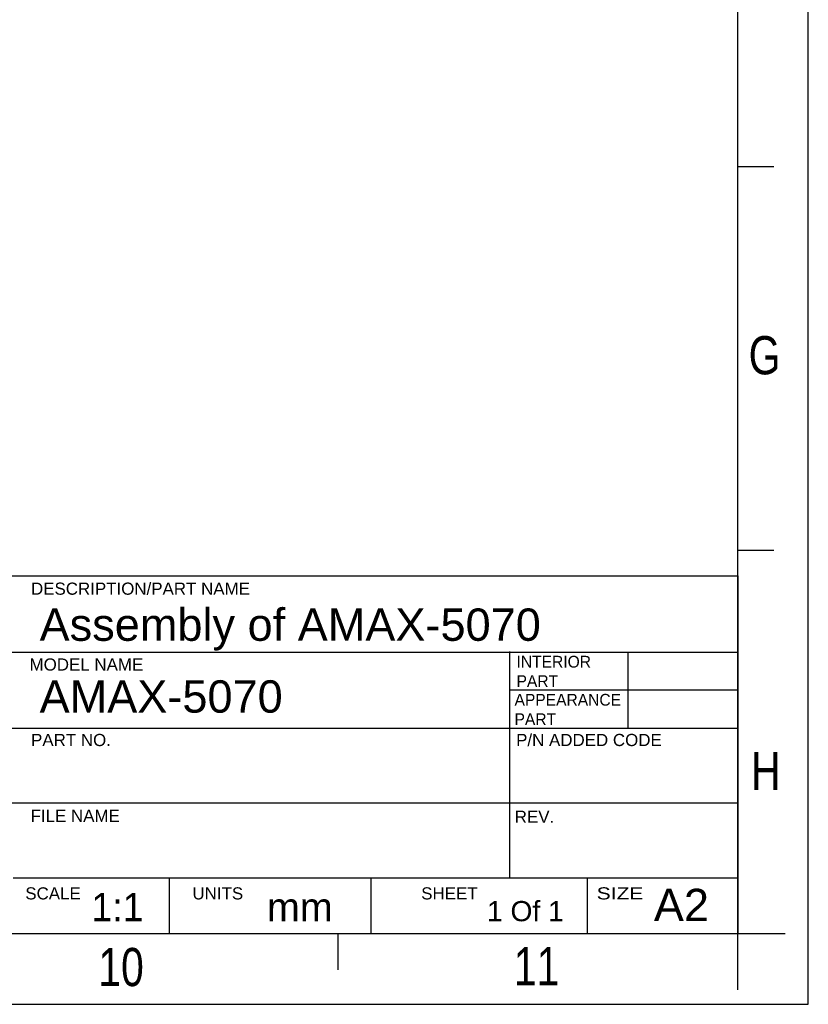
# Model space of a CAD drawing. Header units: millimetres. Extents: x 0 to 594, y 0 to 420.
# Tile 53 of 94: x 491 to 594, y 0 to 129. Entities that reach past the tile are written whole.
import ezdxf

# ---------------------------------------------------------------- set-up
doc = ezdxf.new("R2010")
doc.units = ezdxf.units.MM
doc.layers.add('0-ADVANTECH-FORM', color=5, linetype='Continuous')
doc.layers.add('SLD-0', color=7, linetype='Continuous')
doc.styles.add('SLDTEXTSTYLE0', font='GOTHIC.TTF', dxfattribs={"width": 0.8})
doc.styles.add('SLDTEXTSTYLE2', font='ARIAL.TTF', dxfattribs={"width": 0.948})
doc.styles.add('SLDTEXTSTYLE3', font='ARIAL.TTF', dxfattribs={"width": 0.997895})
doc.styles.add('SLDTEXTSTYLE4', font='ARIAL.TTF', dxfattribs={"width": 1.238204})

msp = doc.modelspace()

# ---------------------------------------------------------------- linework, layer by layer
at = {"layer": 'SLD-0'}
for p, q in [((594, 0), (594, 420)), ((584.773, 1.903), (584.773, 416.77)), ((584.773, 109.613), (589.479, 109.613)), ((584.773, 59.42), (589.479, 59.42)), ((393.227, 56.052), (584.773, 56.052)), ((584.773, 56.052), (584.773, 9.227)), ((431.49, 46.093), (584.773, 46.093)), ((554.894, 46.156), (554.894, 36.134)), ((570.398, 46.122), (570.398, 36.163)), ((554.894, 41.145), (584.773, 41.145)), ((393.227, 36.134), (493.862, 36.134)), ((489.962, 36.134), (584.773, 36.134)), ((554.894, 36.134), (554.894, 26.372)), ((393.227, 26.349), (584.773, 26.349)), ((554.894, 26.372), (554.894, 16.565)), ((568.094, 26.372), (568.094, 26.376)), ((489.962, 16.565), (584.773, 16.565)), ((510.421, 9.227), (510.421, 16.565)), ((536.81, 9.227), (536.81, 16.565)), ((565.077, 16.569), (565.077, 9.227)), ((590.983, 9.227), (4.192, 9.227)), ((532.451, 9.227), (532.451, 4.521)), ((584.773, 9.227), (571.707, 9.227)), ((0, 0), (594, 0))]:
    msp.add_line(p, q, dxfattribs=at)

# ---------------------------------------------------------------- texts
at = {"layer": '0-ADVANTECH-FORM', "attachment_point": 1}
for s, insert, char_height, style in [('Assembly of AMAX-5070', (493.403, 51.797), 4.23333, 'SLDTEXTSTYLE3'), ('AMAX-5070', (493.403, 42.398), 4.2333, 'SLDTEXTSTYLE3'), ('1:1', (500.186, 14.582), 3.7042, 'SLDTEXTSTYLE2')]:
    msp.add_mtext(s, dxfattribs=dict(at, insert=insert, char_height=char_height, style=style))
at = {"layer": 'SLD-0', "attachment_point": 1}
for s, insert, char_height, style in [('G', (586.195, 87.437), 5, 'SLDTEXTSTYLE0'), (' DESCRIPTION/PART NAME', (491.668, 55.185), 1.5875, 'SLDTEXTSTYLE3'), ('MODEL NAME', (492.09, 45.259), 1.5875, 'SLDTEXTSTYLE3'), ('INTERIOR', (555.819, 45.602), 1.54, 'SLDTEXTSTYLE2'), ('PART', (555.819, 43.062), 1.54, 'SLDTEXTSTYLE2'), ('APPEARANCE', (555.556, 40.62), 1.54, 'SLDTEXTSTYLE2'), ('PART', (555.556, 38.08), 1.54, 'SLDTEXTSTYLE2'), (' PART NO.', (491.674, 35.383), 1.5875, 'SLDTEXTSTYLE3'), ('P/N ADDED CODE', (555.764, 35.383), 1.5875, 'SLDTEXTSTYLE3'), ('H', (586.504, 33.025), 5, 'SLDTEXTSTYLE0'), ('FILE NAME', (492.222, 25.461), 1.5875, 'SLDTEXTSTYLE3'), ('REV.', (555.586, 25.335), 1.5875, 'SLDTEXTSTYLE3'), ('SCALE', (491.533, 15.31), 1.5875, 'SLDTEXTSTYLE3'), ('UNITS', (513.408, 15.31), 1.5875, 'SLDTEXTSTYLE3'), ('SHEET', (543.343, 15.31), 1.5875, 'SLDTEXTSTYLE3'), ('SIZE', (566.308, 15.31), 1.5875, 'SLDTEXTSTYLE4'), ('A2', (573.785, 15.114), 4.2333, 'SLDTEXTSTYLE3'), ('mm', (523.158, 14.582), 3.7042, 'SLDTEXTSTYLE3'), ('1 Of 1', (551.95, 13.517), 2.6458, 'SLDTEXTSTYLE3'), ('10', (501.09, 7.376), 5, 'SLDTEXTSTYLE0'), ('11', (555.467, 7.482), 5, 'SLDTEXTSTYLE0')]:
    msp.add_mtext(s, dxfattribs=dict(at, insert=insert, char_height=char_height, style=style))

doc.saveas('drawing.dxf')
